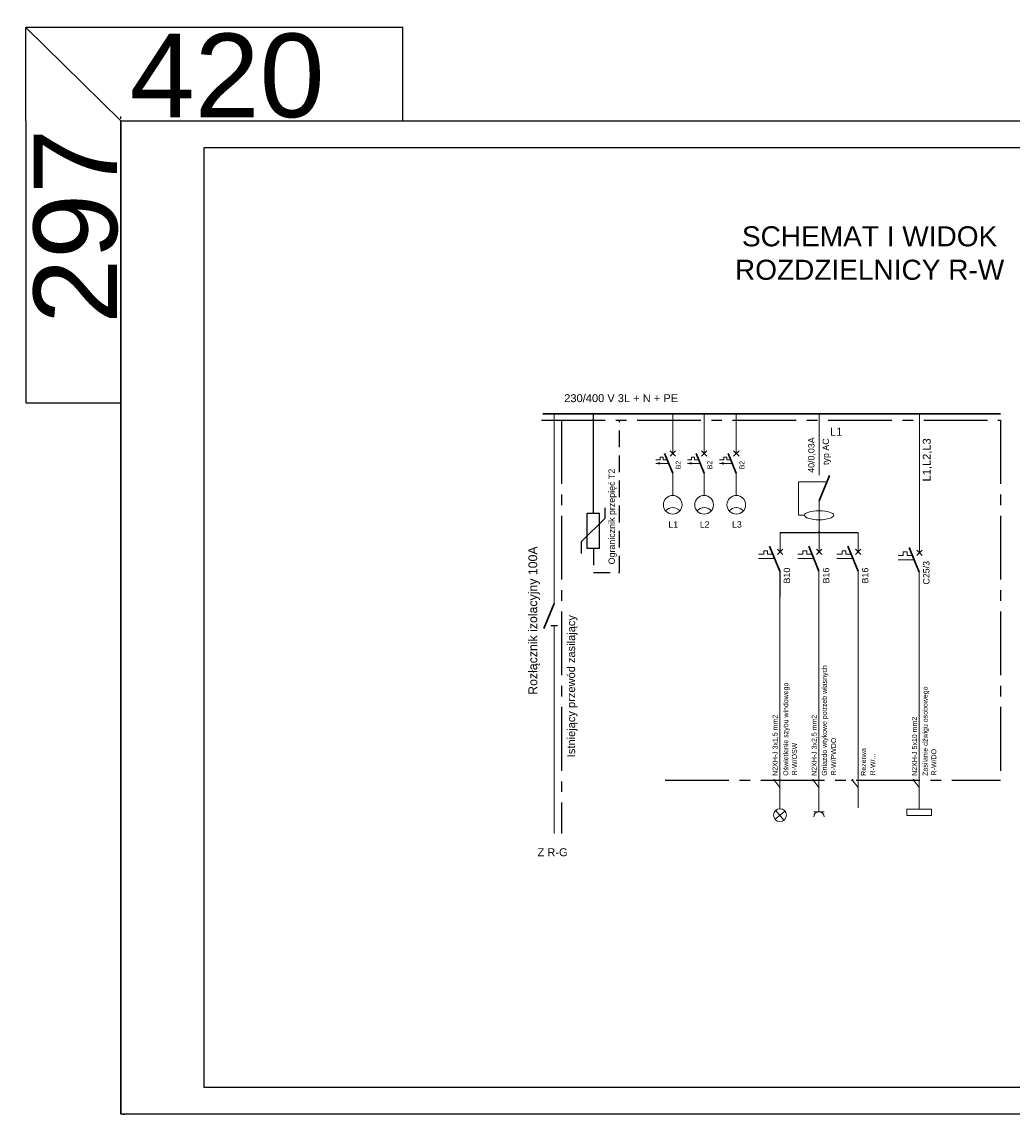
# Model space of a CAD drawing. Header units: millimetres. Extents: x 1699 to 2149, y 1001 to 1709.
# Tile 1 of 10: x 1699 to 1995, y 1001 to 1328. Entities that reach past the tile are written whole.
import ezdxf

# ---------------------------------------------------------------- set-up
doc = ezdxf.new("R2010")
doc.units = ezdxf.units.MM
doc.linetypes.add('CENTER2', pattern=[28.575, 19.05, -3.175, 3.175, -3.175])
doc.linetypes.add('DASHED', pattern=[0.75, 0.5, -0.25])
for name, color, linetype in [('01 gniazda', 10, 'Continuous'), ('03 gnizada', 10, 'Continuous'), ('04 światłlo', 5, 'Continuous')]:
    doc.layers.add(name, color=color, linetype=linetype)
doc.layers.add('_Pomocnicza', color=4, linetype='Continuous', plot=False)
doc.styles.get("Standard").update_dxf_attribs({"font": 'ARIAL.TTF'})
doc.dimstyles.new('ISO-25', dxfattribs={"dimtxt": 2.5, "dimasz": 2.5, "dimexe": 1.25, "dimexo": 0.625, "dimtad": 1, "dimtxsty": 'Standard', "dimcen": 2.5, "dimadec": 0, "dimazin": 0, "dimtfac": 1, "dimtmove": 0, "dimatfit": 3, "dimfxl": 0, "dimarcsym": 0})

# ---------------------------------------------------------------- blocks, each defined once
blk = doc.blocks.new('*D71')
at = {"layer": '_Pomocnicza', "color": 0, "lineweight": -2}
for p, q in [((0, 0.62), (0, 1.25)), ((0, 0), (420, 0)), ((420, 0.62), (420, 1.25))]:
    blk.add_line(p, q, dxfattribs=at)
at = {"layer": 'Defpoints', "color": 0}
for p in [(0, 0), (420, 0), (420, 0)]:
    blk.add_point(p, dxfattribs=at)
at = {"layer": '_Pomocnicza', "color": 0, "insert": (31.83, 13.39), "char_height": 25, "attachment_point": 5}
blk.add_mtext('420', dxfattribs=at)
blk = doc.blocks.new('_None')
blk = doc.blocks.new('*D8')
at = {"layer": '_Pomocnicza', "color": 0, "lineweight": -2}
for p, q in [((0, 0), (0, -297)), ((0.62, 0), (1.25, 0)), ((0.62, -297), (1.25, -297))]:
    blk.add_line(p, q, dxfattribs=at)
at = {"layer": 'Defpoints', "color": 0}
for p in [(0, 0), (0, -297), (0, -297)]:
    blk.add_point(p, dxfattribs=at)
at = {"layer": '_Pomocnicza', "color": 0, "insert": (-13.39, -31.58), "char_height": 25, "attachment_point": 5, "rotation": 90}
blk.add_mtext('297', dxfattribs=at)
blk = doc.blocks.new('*U2')
for p, q in [((0, 0), (84.356, 0)), ((0, -84.356), (0, 0))]:
    blk.add_line(p, q)
blk.add_lwpolyline([(0, 0), (420, 0), (420, -297), (0, -297), (0, 0)])
blk.add_lwpolyline([(25, -8), (412, -8), (412, -289), (25, -289)], close=True)
at = {"layer": '_Pomocnicza'}
for p, q in [((0, 27.882), (-28.343, 27.882)), ((-28.343, 0), (-28.343, 27.882)), ((-28.343, 27.882), (0, 0)), ((84.356, 27.882), (0, 27.882)), ((84.356, 0), (84.356, 27.882)), ((-28.343, 0), (-28.343, -84.356)), ((-28.343, -84.356), (0, -84.356))]:
    blk.add_line(p, q, dxfattribs=at)
for p2, picture, middle in [((420, 0), '*D71', (31.828, 13.389)), ((0, -297), '*D8', (-13.389, -31.581))]:
    dim = blk.add_aligned_dim(p1=(0, 0), p2=p2, distance=0, dimstyle='ISO-25', override={"dimtxt": 25, "dimjust": 1, "dimblk1": 'None', "dimblk2": 'None', "dimsah": 1}, dxfattribs=at)
    dim.commit()
    dim.dimension.update_dxf_attribs({"geometry": picture, "text_midpoint": middle})

msp = doc.modelspace()

# ---------------------------------------------------------------- linework, layer by layer
at = {"linetype": 'CENTER2'}
for p, q in [((1854.6, 1208.88), (1991.84, 1208.88)), ((1860.56, 1208.88), (1860.56, 1085.37)), ((1991.84, 1208.88), (1991.84, 1101.29)), ((1891.6, 1101.29), (1991.84, 1101.29))]:
    msp.add_line(p, q, dxfattribs=at)
at = {"lineweight": 30}
for p, q in [((1854.96, 1210.82), (1991.84, 1210.82)), ((1891.42, 1198.91), (1893.84, 1193.04)), ((1900.81, 1198.91), (1903.23, 1193.04)), ((1910.45, 1198.91), (1912.87, 1193.04)), ((1937.6, 1184.75), (1940.77, 1192.39)), ((1922.82, 1171.2), (1925.88, 1163.79)), ((1934.52, 1171.2), (1937.58, 1163.79)), ((1946.23, 1171.2), (1949.29, 1163.79)), ((1964.52, 1170.85), (1967.58, 1163.44)), ((1855.29, 1146.64), (1858.41, 1154.05))]:
    msp.add_line(p, q, dxfattribs=at)
at = {"lineweight": 15}
for p, q in [((1858.41, 1154.05), (1858.41, 1210.84)), ((1893.84, 1198.97), (1893.84, 1210.82)), ((1903.23, 1198.97), (1903.23, 1210.82)), ((1912.87, 1198.97), (1912.87, 1210.82)), ((1937.64, 1192.48), (1937.64, 1210.82)), ((1967.64, 1169.23), (1967.64, 1210.82)), ((1890.06, 1197.04), (1888.83, 1197.04)), ((1892.62, 1196), (1888.83, 1196)), ((1890.06, 1197.04), (1890.06, 1197.86)), ((1890.96, 1197.86), (1890.06, 1197.86)), ((1890.96, 1197.86), (1890.96, 1197.04)), ((1892.19, 1197.04), (1890.96, 1197.04)), ((1899.45, 1197.04), (1898.22, 1197.04)), ((1902.01, 1196), (1898.22, 1196)), ((1900.35, 1197.86), (1899.45, 1197.86)), ((1899.45, 1197.04), (1899.45, 1197.86)), ((1900.35, 1197.86), (1900.35, 1197.04)), ((1901.58, 1197.04), (1900.35, 1197.04)), ((1909.09, 1197.04), (1907.86, 1197.04)), ((1911.65, 1196), (1907.86, 1196)), ((1909.09, 1197.04), (1909.09, 1197.86)), ((1909.99, 1197.86), (1909.09, 1197.86)), ((1909.99, 1197.86), (1909.99, 1197.04)), ((1911.22, 1197.04), (1909.99, 1197.04)), ((1893.84, 1186.4), (1893.84, 1193.04)), ((1903.23, 1186.4), (1903.23, 1193.04)), ((1912.87, 1186.4), (1912.87, 1193.04)), ((1931.5, 1190.52), (1931.5, 1180.49)), ((1931.56, 1190.47), (1939.51, 1190.47)), ((1939.27, 1190.47), (1936.83, 1190.47)), ((1937.64, 1175.34), (1937.64, 1184.89)), ((1933.25, 1180.49), (1931.54, 1180.49)), ((1925.94, 1169.59), (1925.94, 1175.34)), ((1937.64, 1169.59), (1937.64, 1175.34)), ((1949.35, 1169.59), (1949.35, 1175.34)), ((1921.1, 1168.84), (1921.1, 1169.87)), ((1922.24, 1169.87), (1921.1, 1169.87)), ((1922.24, 1169.87), (1922.24, 1168.84)), ((1933.95, 1169.87), (1932.81, 1169.87)), ((1932.81, 1168.84), (1932.81, 1169.87)), ((1933.95, 1169.87), (1933.95, 1168.84)), ((1945.65, 1169.87), (1944.51, 1169.87)), ((1944.51, 1168.84), (1944.51, 1169.87)), ((1945.65, 1169.87), (1945.65, 1168.84)), ((1963.95, 1169.52), (1962.8, 1169.52)), ((1962.8, 1168.49), (1962.8, 1169.52)), ((1963.95, 1169.52), (1963.95, 1168.49)), ((1921.1, 1168.84), (1919.55, 1168.84)), ((1924.34, 1167.52), (1919.55, 1167.52)), ((1923.79, 1168.84), (1922.24, 1168.84)), ((1932.81, 1168.84), (1931.25, 1168.84)), ((1936.04, 1167.52), (1931.25, 1167.52)), ((1935.5, 1168.84), (1933.95, 1168.84)), ((1944.51, 1168.84), (1942.96, 1168.84)), ((1947.75, 1167.52), (1942.96, 1167.52)), ((1947.2, 1168.84), (1945.65, 1168.84)), ((1962.8, 1168.49), (1961.25, 1168.49)), ((1966.04, 1167.17), (1961.25, 1167.17)), ((1965.49, 1168.49), (1963.95, 1168.49)), ((1925.88, 1092.74), (1925.88, 1163.79)), ((1937.58, 1092.96), (1937.58, 1163.79)), ((1949.29, 1092.96), (1949.29, 1163.79)), ((1967.58, 1092.6), (1967.58, 1163.44)), ((1858.41, 1085.35), (1858.41, 1147.52)), ((1924.35, 1101.11), (1925.88, 1099.05)), ((1936.05, 1101.11), (1937.58, 1099.05)), ((1947.76, 1101.11), (1949.29, 1099.05)), ((1966.05, 1101.12), (1967.58, 1099.07))]:
    msp.add_line(p, q, dxfattribs=at)
for p, q in [((1870.11, 1181.06), (1870.11, 1210.82)), ((1893.04, 1198.17), (1894.64, 1199.77)), ((1894.64, 1198.17), (1893.04, 1199.77)), ((1902.43, 1198.17), (1904.03, 1199.77)), ((1904.03, 1198.17), (1902.43, 1199.77)), ((1912.06, 1198.17), (1913.67, 1199.77)), ((1913.67, 1198.17), (1912.06, 1199.77)), ((1873.61, 1179.62), (1873.61, 1182.69)), ((1873.61, 1179.62), (1866.61, 1172.62)), ((1868.28, 1170.51), (1868.28, 1181.06)), ((1868.28, 1181.06), (1871.95, 1181.06)), ((1871.95, 1170.51), (1871.95, 1181.06)), ((1866.61, 1169.02), (1866.61, 1172.62)), ((1925.94, 1175.34), (1949.35, 1175.34)), ((1871.95, 1170.51), (1868.28, 1170.51)), ((1925.14, 1168.78), (1926.74, 1170.39)), ((1926.74, 1168.78), (1925.14, 1170.39)), ((1936.84, 1168.78), (1938.45, 1170.39)), ((1938.45, 1168.78), (1936.84, 1170.39)), ((1948.55, 1168.78), (1950.15, 1170.39)), ((1950.15, 1168.78), (1948.55, 1170.39)), ((1966.84, 1168.43), (1968.44, 1170.03)), ((1968.44, 1168.43), (1966.84, 1170.03)), ((1925.88, 1163.79), (1925.88, 1155.95)), ((1857.41, 1147.52), (1859.41, 1147.52))]:
    msp.add_line(p, q)
at = {"linetype": 'DASHED', "ltscale": 10}
msp.add_lwpolyline([(1870.11, 1170.51), (1870.12, 1163.35), (1877.97, 1163.35), (1877.97, 1208.85)], dxfattribs=at)
at = {"lineweight": 15}
for points in [[(1888.83, 1196, 0, 0.792, 0), (1890.06, 1196, 0.792, 0.792, 0)], [(1898.22, 1196, 0, 0.792, 0), (1899.46, 1196, 0.792, 0.792, 0)], [(1907.86, 1196, 0, 0.792, 0), (1909.09, 1196, 0.792, 0.792, 0)]]:
    msp.add_lwpolyline(points, format="xyseb", dxfattribs=at)
for points in [[(1919.55, 1167.52), (1921.11, 1167.52)], [(1931.25, 1167.52), (1932.81, 1167.52)], [(1942.96, 1167.52), (1944.52, 1167.52)], [(1961.25, 1167.17), (1962.81, 1167.17)]]:
    msp.add_lwpolyline(points, dxfattribs=at)
for centre in [(1893.84, 1183.61), (1903.23, 1183.61), (1912.87, 1183.61)]:
    msp.add_circle(centre, 2.79, dxfattribs=at)
for centre, radius, start, end in [((1893.84, 1179.99), 2.79, 40.3197, 139.6803), ((1903.23, 1179.99), 2.79, 40.3197, 139.6803), ((1912.87, 1179.99), 2.79, 40.3197, 139.6803), ((1937.64, 1175.34), 0.221, 0.3092, 0.008), ((1924.18, 1101.27), 0.221, 0.3092, 0.008), ((1935.88, 1101.27), 0.221, 0.3092, 0.008), ((1947.59, 1101.27), 0.221, 0.3092, 0.008), ((1965.88, 1101.29), 0.221, 0.3092, 0.008)]:
    msp.add_arc(centre, radius, start, end, dxfattribs=at)
msp.add_ellipse((1937.62, 1180.49), major_axis=(-4.37, 0), ratio=0.311111, dxfattribs=at)
at = {"layer": '01 gniazda', "lineweight": 15}
msp.add_lwpolyline([(1963.86, 1092.6), (1971.29, 1092.6), (1971.29, 1090.71), (1963.86, 1090.71)], close=True, dxfattribs=at)
at = {"layer": '03 gnizada', "lineweight": 15}
for p, q in [((1936.01, 1091.84), (1939.13, 1091.84)), ((1937.58, 1091.84), (1937.58, 1092.96))]:
    msp.add_line(p, q, dxfattribs=at)
msp.add_arc((1937.58, 1090.29), 1.54, 0, 180, dxfattribs=at)
at = {"layer": '04 światłlo', "lineweight": 15}
for p, q in [((1924.44, 1089.61), (1927.42, 1092.02)), ((1927.06, 1089.31), (1924.68, 1092.26))]:
    msp.add_line(p, q, dxfattribs=at)
msp.add_circle((1925.92, 1090.82), 1.92, dxfattribs=at)

# ---------------------------------------------------------------- block references
msp.add_blockref('*U2', (1728.75, 1298.43))

# ---------------------------------------------------------------- texts
at = {"lineweight": 15}
for s, height, p in [('230/400 V 3L + N + PE', 2.3703, (1861.4, 1214.3)), ('L1', 2.37, (1940.88, 1204.26)), ('L1', 1.876, (1892.55, 1176.81)), ('L2', 1.876, (1901.95, 1176.81)), ('L3', 1.876, (1911.58, 1176.81)), ('Z R-G', 2.37, (1853.41, 1078.55))]:
    msp.add_text(s, height=height, dxfattribs=at).set_placement(p)
for s, height, p in [('40/0,03A', 1.896, (1936.24, 1193.17)), ('typ AC', 1.896, (1940.58, 1195.52)), ('L1,L2,L3', 2.37, (1971, 1190.6)), ('B2', 1.501, (1896.27, 1194.2)), ('B2', 1.501, (1905.66, 1194.2)), ('B2', 1.501, (1915.29, 1194.2)), ('C25/3', 1.896, (1970.64, 1159.75)), ('B10', 1.896, (1928.94, 1160.1)), ('B16', 1.896, (1940.65, 1160.1)), ('B16', 1.896, (1952.35, 1160.1)), ('Istniejący przewód zasilający', 2.3703, (1864.66, 1108.13)), ('Gniazdo wtykowe potrzeb własnych', 1.4955, (1939.95, 1102.58)), ('Oświetlenie szybu windowego', 1.4955, (1928.4, 1102.58)), ('Zasilanie dźwigu osobowego', 1.4955, (1970.09, 1102.58)), ('N2XH-J 3x1,5 mm2', 1.4955, (1925.2, 1102.58)), ('N2XH-J 3x2,5 mm2', 1.4955, (1936.9, 1102.58)), ('N2XH-J 5x10 mm2', 1.4955, (1966.9, 1102.58)), ('R-W/OSW', 1.496, (1930.99, 1102.71)), ('R-W/PWDO', 1.496, (1942.69, 1102.71)), ('Rezerwa', 1.496, (1951.66, 1102.58)), ('R-W/...', 1.496, (1954.4, 1102.71)), ('R-W/DO', 1.496, (1972.69, 1102.71))]:
    msp.add_text(s, height=height, rotation=90, dxfattribs=at).set_placement(p)
for s, height, p in [('Ogranicznik przepięć T2', 1.9, (1876.54, 1165.79)), ('Rozłącznik izolacyjny 100A', 2.6336, (1853.32, 1126.8))]:
    msp.add_text(s, height=height, rotation=90).set_placement(p)
at = {"insert": (1876.71, 1266.88), "char_height": 6, "width": 152.0363, "attachment_point": 1}
msp.add_mtext('\\pxqc;SCHEMAT I WIDOK \\PROZDZIELNICY R-W', dxfattribs=at)

doc.saveas('drawing.dxf')
